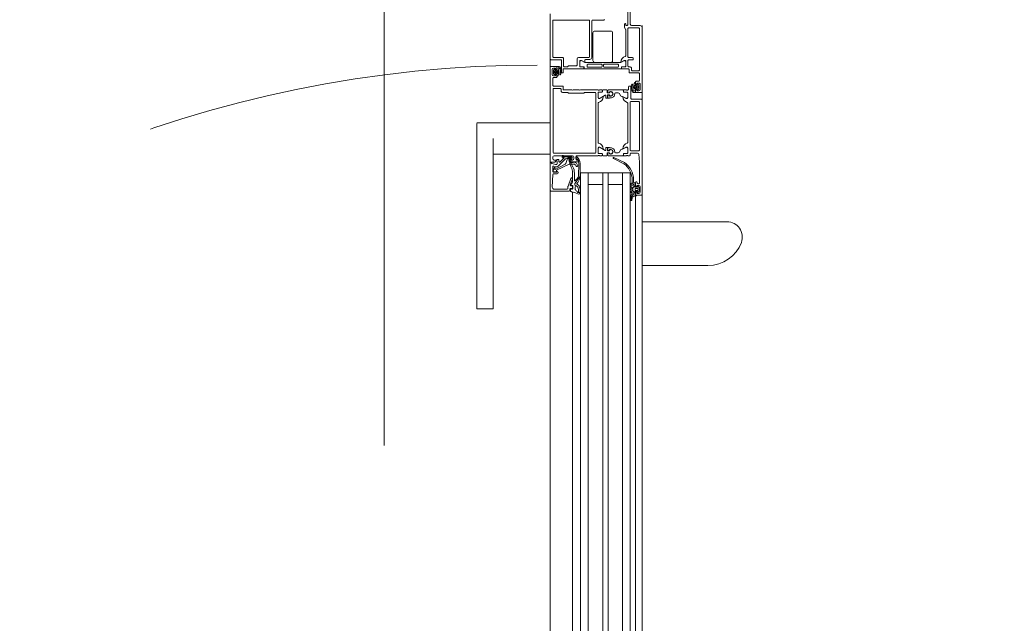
# Model space of a CAD drawing. Header units: centimetres. Extents: x -2424 to 1783, y 5 to 2907.
# Tile 22 of 94: x -604 to -529, y 1481 to 1527. Entities that reach past the tile are written whole.
import ezdxf

# ---------------------------------------------------------------- set-up
doc = ezdxf.new("R2010")
doc.units = ezdxf.units.CM
doc.linetypes.add('Dash', pattern=[60, 30, -30])
doc.linetypes.add('Hidden', pattern=[71.4375, 47.625, -23.8125])
for name, color, linetype, lineweight in [('A-DETL', 90, 'Continuous', 9), ('A-DETL-GENF', 92, 'Continuous', 13), ('A-DOOR', 31, 'Continuous', 13), ('A-DOOR-HDLN', 31, 'Dash', 9)]:
    doc.layers.add(name, color=color, linetype=linetype, lineweight=lineweight)

msp = doc.modelspace()

# ---------------------------------------------------------------- linework, layer by layer
at = {"layer": 'A-DETL', "color": 251, "linetype": 'Hidden', "lineweight": 9}
msp.add_line((-576.623, 1828.326), (-576.623, 1388.826), dxfattribs=at)
at = {"layer": 'A-DETL', "color": 251, "linetype": 'Dash', "lineweight": 9}
for points, knots in [([(-552.773, 2638.575), (-478.908, 2638.575), (-476.079, 2638.575), (-439.123, 2638.575), (-439.123, 2601.619), (-439.123, 2598.79), (-439.123, 2573.539), (-439.123, 1655.824), (-439.123, 1618.868), (-439.123, 1616.04), (-439.123, 1512.359), (-439.123, 1509.531), (-439.123, 1472.575), (-476.079, 1472.575), (-478.908, 1472.575), (-555.623, 1472.575)], [0, 0, 0, 0, 1.242892, 2.082132, 2.921372, 3.63261, 13.975949, 24.692511, 35.163852, 36.732804, 37.928533, 39.497485, 40.336725, 41.175965, 42.450024, 42.450024, 42.450024, 42.450024]), ([(-555.623, 1472.575), (-478.908, 1472.575), (-476.079, 1472.575), (-439.123, 1472.575), (-439.123, 1435.619), (-439.123, 1432.79), (-439.123, 1329.11), (-439.123, 1326.281), (-439.123, 1289.326), (-402.167, 1289.326), (-399.339, 1289.326), (54.377, 1289.326), (347.204, 1289.326), (391.666, 1289.326), (418.55, 1316.21), (413.877, 1393.928), (413.877, 1663.126)], [0, 0, 0, 0, 1.274059, 2.1133, 2.95254, 4.521491, 5.717221, 7.286172, 8.125412, 8.964652, 14.361634, 22.556861, 31.207392, 35.311818, 37.065318, 41.276562, 41.276562, 41.276562, 41.276562])]:
    msp.add_open_spline(points, degree=3, knots=knots, dxfattribs=at)
at = {"layer": 'A-DETL-GENF', "color": 251, "lineweight": 9}
for p, q in [((-563.973, 1430.326), (-563.973, 1527.826)), ((-556.973, 1526.926), (-556.973, 1431.226)), ((-562.269, 1506.826), (-562.269, 1451.326)), ((-561.673, 1506.826), (-561.673, 1451.326)), ((-561.073, 1506.826), (-561.073, 1451.326)), ((-559.973, 1506.826), (-559.973, 1451.326)), ((-559.573, 1506.826), (-559.573, 1451.326)), ((-558.473, 1506.826), (-558.473, 1451.326)), ((-557.873, 1506.826), (-557.873, 1451.326)), ((-557.473, 1506.826), (-557.473, 1451.326))]:
    msp.add_line(p, q, dxfattribs=at)
at = {"layer": 'A-DOOR', "color": 251, "lineweight": 9}
for p, q in [((-557.873, 1527.026), (-557.873, 1528.976)), ((-558.073, 1528.076), (-558.073, 1526.976)), ((-563.973, 1524.376), (-563.973, 1527.576)), ((-563.773, 1524.552), (-563.773, 1527.302)), ((-563.723, 1527.352), (-561.023, 1527.352)), ((-560.973, 1527.302), (-560.973, 1524.552)), ((-560.793, 1527.303), (-560.793, 1524.586)), ((-559.89, 1527.352), (-560.753, 1527.352)), ((-558.323, 1527.026), (-558.323, 1526.837)), ((-558.203, 1526.96), (-558.223, 1527.026)), ((-558.123, 1526.926), (-558.156, 1526.926)), ((-557.123, 1526.926), (-557.773, 1526.926)), ((-560.723, 1526.365), (-560.723, 1524.265)), ((-559.373, 1526.515), (-560.573, 1526.515)), ((-559.223, 1524.265), (-559.223, 1526.365)), ((-558.318, 1526.815), (-558.229, 1526.636)), ((-558.223, 1526.614), (-558.223, 1524.625)), ((-558.053, 1524.546), (-558.053, 1526.706)), ((-558.003, 1526.756), (-557.223, 1526.756)), ((-557.173, 1526.706), (-557.173, 1523.546)), ((-556.973, 1521.876), (-556.973, 1526.776)), ((-563.173, 1524.326), (-563.923, 1524.326)), ((-563.053, 1524.502), (-563.723, 1524.502)), ((-563.123, 1523.376), (-563.123, 1524.276)), ((-562.953, 1523.842), (-562.953, 1524.402)), ((-561.923, 1524.402), (-561.923, 1523.922)), ((-561.023, 1524.502), (-561.823, 1524.502)), ((-561.722, 1524.184), (-561.722, 1523.837)), ((-561.343, 1524.124), (-561.572, 1524.256)), ((-561.343, 1524.286), (-561.343, 1524.149)), ((-558.629, 1524.116), (-561.318, 1524.116)), ((-561.043, 1524.336), (-561.293, 1524.336)), ((-561.165, 1523.936), (-561.165, 1523.806)), ((-560.07, 1523.986), (-561.115, 1523.986)), ((-560.573, 1524.115), (-559.373, 1524.115)), ((-560.02, 1523.806), (-560.02, 1523.936)), ((-559.918, 1523.806), (-559.918, 1523.936)), ((-559.868, 1523.986), (-558.823, 1523.986)), ((-558.773, 1523.936), (-558.773, 1523.806)), ((-558.377, 1524.254), (-558.604, 1524.123)), ((-558.224, 1523.836), (-558.224, 1524.184)), ((-558.053, 1523.846), (-558.053, 1524.276)), ((-557.703, 1524.496), (-558.003, 1524.496)), ((-558.003, 1524.326), (-557.703, 1524.326)), ((-557.653, 1524.376), (-557.653, 1524.446)), ((-563.523, 1523.825), (-563.923, 1523.825)), ((-563.823, 1523.195), (-563.823, 1523.595)), ((-563.721, 1523.247), (-563.721, 1523.543)), ((-563.712, 1523.56), (-563.639, 1523.606)), ((-563.636, 1523.189), (-563.71, 1523.229)), ((-563.651, 1523.485), (-563.581, 1523.485)), ((-563.581, 1523.305), (-563.651, 1523.305)), ((-563.589, 1523.565), (-563.492, 1523.565)), ((-563.492, 1523.224), (-563.587, 1523.224)), ((-563.551, 1523.455), (-563.551, 1523.335)), ((-563.473, 1523.645), (-563.473, 1523.775)), ((-563.473, 1523.015), (-563.473, 1523.145)), ((-563.472, 1523.584), (-563.472, 1523.799)), ((-563.472, 1523.046), (-563.472, 1523.204)), ((-563.251, 1523.22), (-563.24, 1523.246)), ((-563.043, 1523.326), (-563.073, 1523.326)), ((-561.773, 1523.626), (-562.223, 1523.626)), ((-561.701, 1523.646), (-561.746, 1523.646)), ((-561.435, 1523.626), (-561.673, 1523.626)), ((-561.672, 1523.787), (-561.432, 1523.787)), ((-561.405, 1523.754), (-561.405, 1523.656)), ((-561.402, 1523.757), (-561.402, 1523.676)), ((-561.352, 1523.626), (-558.594, 1523.626)), ((-561.115, 1523.756), (-560.07, 1523.756)), ((-558.823, 1523.756), (-559.868, 1523.756)), ((-558.544, 1523.676), (-558.544, 1523.756)), ((-558.541, 1523.754), (-558.541, 1523.656)), ((-558.514, 1523.786), (-558.274, 1523.786)), ((-558.511, 1523.626), (-558.323, 1523.626)), ((-558.296, 1523.646), (-558.251, 1523.646)), ((-558.223, 1523.626), (-558.003, 1523.626)), ((-557.933, 1523.796), (-558.003, 1523.796)), ((-557.953, 1523.576), (-557.953, 1523.376)), ((-557.903, 1523.326), (-557.223, 1523.326)), ((-557.783, 1523.546), (-557.783, 1523.646)), ((-557.223, 1523.496), (-557.733, 1523.496)), ((-557.173, 1523.276), (-557.173, 1522.736)), ((-563.773, 1522.375), (-563.773, 1522.915)), ((-563.723, 1522.965), (-563.523, 1522.965)), ((-563.374, 1523.121), (-563.374, 1523.121)), ((-557.695, 1522.431), (-557.707, 1522.405)), ((-557.572, 1522.529), (-557.572, 1522.53)), ((-557.475, 1522.604), (-557.475, 1522.447)), ((-557.473, 1522.636), (-557.473, 1522.506)), ((-557.455, 1522.427), (-557.359, 1522.427)), ((-557.223, 1522.686), (-557.423, 1522.686)), ((-557.31, 1522.462), (-557.236, 1522.422)), ((-557.225, 1522.404), (-557.225, 1522.108)), ((-557.123, 1522.456), (-557.123, 1522.056)), ((-563.753, 1522.095), (-563.753, 1517.255)), ((-563.043, 1522.325), (-563.723, 1522.325)), ((-563.203, 1522.145), (-563.703, 1522.145)), ((-563.153, 1521.945), (-563.153, 1522.095)), ((-561.773, 1522.025), (-562.223, 1522.025)), ((-560.323, 1522.025), (-561.673, 1522.025)), ((-560.503, 1517.255), (-560.503, 1521.795)), ((-560.322, 1521.814), (-560.322, 1521.467)), ((-560.251, 1522.005), (-560.296, 1522.005)), ((-560.032, 1521.864), (-560.272, 1521.864)), ((-560.035, 1522.025), (-560.223, 1522.025)), ((-560.005, 1521.897), (-560.005, 1521.995)), ((-560.002, 1521.975), (-560.002, 1521.894)), ((-559.664, 1522.025), (-559.952, 1522.025)), ((-559.628, 1521.825), (-559.644, 1522.005)), ((-559.468, 1521.805), (-559.608, 1521.805)), ((-559.598, 1521.645), (-559.468, 1521.645)), ((-559.579, 1521.843), (-559.579, 1522.005)), ((-559.482, 1521.816), (-559.561, 1521.823)), ((-559.559, 1522.025), (-558.444, 1522.025)), ((-559.449, 1521.884), (-559.449, 1521.846)), ((-559.448, 1521.861), (-559.448, 1521.825)), ((-558.793, 1521.805), (-558.984, 1521.805)), ((-558.707, 1521.755), (-558.609, 1521.585)), ((-558.394, 1521.975), (-558.394, 1521.894)), ((-558.391, 1521.995), (-558.391, 1521.897)), ((-558.364, 1521.864), (-558.124, 1521.864)), ((-558.173, 1522.025), (-558.361, 1522.025)), ((-558.361, 1521.867), (-558.123, 1521.867)), ((-558.101, 1522.005), (-558.146, 1522.005)), ((-558.074, 1521.814), (-558.074, 1521.467)), ((-558.053, 1522.025), (-558.073, 1522.025)), ((-558.073, 1521.817), (-558.073, 1521.425)), ((-558.003, 1522.275), (-558.003, 1522.075)), ((-557.873, 1522.325), (-557.953, 1522.325)), ((-557.823, 1521.375), (-557.823, 1522.275)), ((-557.475, 1522.067), (-557.475, 1521.852)), ((-557.473, 1522.006), (-557.473, 1521.876)), ((-557.358, 1522.086), (-557.455, 1522.086)), ((-557.423, 1521.826), (-557.023, 1521.826)), ((-557.395, 1522.196), (-557.395, 1522.316)), ((-557.365, 1522.346), (-557.295, 1522.346)), ((-557.295, 1522.166), (-557.365, 1522.166)), ((-557.235, 1522.091), (-557.308, 1522.045)), ((-560.323, 1518.025), (-560.323, 1521.025)), ((-560.169, 1521.397), (-559.778, 1521.622)), ((-559.748, 1521.604), (-559.748, 1521.415)), ((-559.728, 1521.395), (-559.638, 1521.395)), ((-559.618, 1521.415), (-559.618, 1521.625)), ((-559.579, 1521.415), (-559.579, 1521.608)), ((-559.561, 1521.628), (-559.482, 1521.635)), ((-559.469, 1521.395), (-559.559, 1521.395)), ((-559.449, 1521.605), (-559.449, 1521.567)), ((-559.448, 1521.625), (-559.448, 1521.59)), ((-558.481, 1521.535), (-558.522, 1521.535)), ((-558.227, 1521.397), (-558.456, 1521.529)), ((-558.073, 1521.025), (-558.073, 1518.025)), ((-557.893, 1517.455), (-557.893, 1521.095)), ((-557.843, 1521.145), (-557.223, 1521.145)), ((-557.023, 1521.325), (-557.773, 1521.325)), ((-557.173, 1521.095), (-557.173, 1517.455)), ((-556.973, 1514.075), (-556.973, 1521.275)), ((-568.323, 1519.525), (-569.573, 1519.525)), ((-569.573, 1518.326), (-569.573, 1519.484)), ((-563.973, 1519.525), (-568.323, 1519.525)), ((-569.573, 1506.159), (-569.573, 1518.326)), ((-568.323, 1518.326), (-568.323, 1506.159)), ((-563.703, 1517.205), (-560.553, 1517.205)), ((-560.322, 1517.236), (-560.322, 1517.584)), ((-560.032, 1517.186), (-560.272, 1517.186)), ((-560.169, 1517.654), (-559.778, 1517.429)), ((-560.005, 1517.055), (-560.005, 1517.153)), ((-560.002, 1517.075), (-560.002, 1517.156)), ((-559.748, 1517.447), (-559.748, 1517.635)), ((-559.728, 1517.655), (-559.638, 1517.655)), ((-559.628, 1517.225), (-559.644, 1517.045)), ((-559.618, 1517.635), (-559.618, 1517.425)), ((-559.468, 1517.245), (-559.608, 1517.245)), ((-559.598, 1517.405), (-559.468, 1517.405)), ((-559.579, 1517.635), (-559.579, 1517.443)), ((-559.579, 1517.208), (-559.579, 1517.045)), ((-559.561, 1517.423), (-559.482, 1517.416)), ((-559.482, 1517.235), (-559.561, 1517.228)), ((-559.469, 1517.655), (-559.559, 1517.655)), ((-559.449, 1517.446), (-559.449, 1517.484)), ((-559.449, 1517.167), (-559.449, 1517.205)), ((-559.448, 1517.425), (-559.448, 1517.461)), ((-559.448, 1517.19), (-559.448, 1517.225)), ((-558.793, 1517.245), (-558.984, 1517.245)), ((-558.707, 1517.295), (-558.609, 1517.465)), ((-558.481, 1517.515), (-558.522, 1517.515)), ((-558.227, 1517.654), (-558.456, 1517.522)), ((-558.394, 1517.075), (-558.394, 1517.156)), ((-558.391, 1517.153), (-558.391, 1517.055)), ((-558.364, 1517.186), (-558.124, 1517.186)), ((-558.123, 1517.183), (-558.361, 1517.183)), ((-558.074, 1517.236), (-558.074, 1517.584)), ((-558.073, 1517.625), (-558.073, 1517.233)), ((-557.873, 1517.075), (-557.873, 1517.175)), ((-557.223, 1517.405), (-557.843, 1517.405)), ((-557.823, 1517.225), (-557.316, 1517.225)), ((-568.323, 1517.127), (-563.973, 1517.127)), ((-563.836, 1516.416), (-563.575, 1516.345)), ((-563.773, 1516.795), (-563.773, 1516.925)), ((-563.673, 1517.025), (-563.073, 1517.025)), ((-562.808, 1516.777), (-563.372, 1516.213)), ((-563.32, 1516.7), (-563.31, 1516.574)), ((-563.225, 1516.543), (-562.927, 1516.842)), ((-563.053, 1516.873), (-563.01, 1516.83)), ((-562.982, 1516.859), (-563.026, 1516.903)), ((-562.393, 1516.993), (-563.004, 1516.993)), ((-563, 1516.953), (-562.642, 1516.953)), ((-562.973, 1517.025), (-562.273, 1517.025)), ((-562.931, 1516.874), (-562.969, 1516.908)), ((-562.962, 1516.925), (-562.633, 1516.925)), ((-562.687, 1516.737), (-562.798, 1516.431)), ((-562.45, 1516.835), (-562.667, 1516.835)), ((-562.448, 1516.803), (-562.593, 1516.803)), ((-562.563, 1516.913), (-562.448, 1516.913)), ((-562.562, 1516.885), (-562.45, 1516.885)), ((-562.253, 1516.503), (-562.441, 1516.503)), ((-562.423, 1516.545), (-561.853, 1516.545)), ((-562.173, 1516.925), (-562.173, 1516.795)), ((-562.003, 1516.745), (-562.003, 1516.975)), ((-561.953, 1517.025), (-560.323, 1517.025)), ((-561.853, 1516.695), (-561.953, 1516.695)), ((-561.826, 1515.472), (-561.807, 1516.42)), ((-561.803, 1516.595), (-561.803, 1516.645)), ((-560.296, 1517.045), (-560.251, 1517.045)), ((-560.223, 1517.025), (-560.035, 1517.025)), ((-559.664, 1517.025), (-559.952, 1517.025)), ((-559.559, 1517.025), (-558.444, 1517.025)), ((-559.162, 1516.797), (-558.364, 1516.405)), ((-558.321, 1516.495), (-559.119, 1516.887)), ((-558.361, 1517.025), (-558.173, 1517.025)), ((-558.146, 1517.045), (-558.101, 1517.045)), ((-558.073, 1517.025), (-557.923, 1517.025)), ((-563.773, 1516.178), (-563.773, 1515.825)), ((-563.68, 1516.095), (-563.751, 1515.862)), ((-563.442, 1515.645), (-563.725, 1515.645)), ((-563.516, 1516.175), (-563.71, 1516.226)), ((-563.624, 1516.003), (-563.602, 1516.075)), ((-562.881, 1516.344), (-563.596, 1515.979)), ((-562.273, 1515.087), (-562.273, 1515.736)), ((-562.133, 1515.704), (-562.133, 1515.13)), ((-561.073, 1506.075), (-561.073, 1515.725)), ((-558.473, 1506.075), (-558.473, 1515.725)), ((-563.775, 1515.598), (-563.817, 1514.632)), ((-562.62, 1514.694), (-562.402, 1515.293)), ((-562.276, 1515.258), (-562.446, 1514.793)), ((-562.355, 1515.325), (-562.323, 1515.325)), ((-557.614, 1514.816), (-557.723, 1514.955)), ((-557.623, 1515.005), (-557.623, 1515.201)), ((-557.523, 1514.955), (-557.573, 1514.955)), ((-557.493, 1514.715), (-557.493, 1514.925)), ((-557.473, 1514.985), (-557.473, 1514.705)), ((-557.403, 1515.035), (-557.423, 1515.035)), ((-557.353, 1514.935), (-557.353, 1514.985)), ((-563.973, 1514.375), (-563.973, 1506.075)), ((-562.523, 1514.325), (-563.923, 1514.325)), ((-563.667, 1514.475), (-562.673, 1514.475)), ((-562.623, 1514.525), (-562.623, 1514.676)), ((-562.473, 1514.475), (-562.473, 1514.375)), ((-562.443, 1514.332), (-562.415, 1514.472)), ((-562.323, 1514.525), (-562.423, 1514.525)), ((-562.399, 1514.725), (-562.323, 1514.725)), ((-562.278, 1514.748), (-562.394, 1514.79)), ((-562.382, 1514.496), (-562.292, 1514.484)), ((-562.273, 1514.675), (-562.273, 1514.575)), ((-562.269, 1514.257), (-562.269, 1506.075)), ((-562.258, 1514.514), (-562.258, 1514.719)), ((-562.066, 1514.664), (-562.066, 1514.446)), ((-557.814, 1514.817), (-557.753, 1514.794)), ((-557.753, 1514.717), (-557.814, 1514.694)), ((-557.814, 1514.617), (-557.753, 1514.594)), ((-557.753, 1514.517), (-557.814, 1514.494)), ((-557.814, 1514.417), (-557.753, 1514.394)), ((-557.753, 1514.317), (-557.814, 1514.294)), ((-557.803, 1514.215), (-557.763, 1514.215)), ((-557.673, 1514.341), (-557.673, 1514.565)), ((-557.648, 1514.608), (-557.628, 1514.62)), ((-557.628, 1514.287), (-557.648, 1514.298)), ((-557.603, 1514.663), (-557.603, 1514.785)), ((-557.603, 1514.144), (-557.603, 1514.243)), ((-557.513, 1514.425), (-557.513, 1514.485)), ((-557.363, 1514.615), (-557.493, 1514.615)), ((-557.493, 1514.295), (-557.363, 1514.295)), ((-557.473, 1514.205), (-557.473, 1514.075)), ((-557.463, 1514.535), (-557.333, 1514.535)), ((-557.333, 1514.375), (-557.463, 1514.375)), ((-557.333, 1514.655), (-557.333, 1514.645)), ((-557.333, 1514.265), (-557.333, 1514.255)), ((-557.223, 1514.885), (-557.303, 1514.885)), ((-557.283, 1514.485), (-557.283, 1514.425)), ((-557.178, 1514.573), (-557.282, 1514.677)), ((-557.282, 1514.234), (-557.178, 1514.338)), ((-557.163, 1514.374), (-557.163, 1514.537)), ((-557.123, 1514.655), (-557.123, 1514.255)), ((-557.843, 1513.916), (-557.843, 1513.649)), ((-557.835, 1513.624), (-557.821, 1513.652)), ((-557.764, 1513.641), (-557.736, 1513.785)), ((-557.703, 1514.009), (-557.615, 1514.111)), ((-557.557, 1513.946), (-557.45, 1513.956)), ((-557.473, 1513.959), (-557.473, 1506.075)), ((-557.423, 1514.025), (-557.023, 1514.025)), ((-556.973, 1514.075), (-556.973, 1506.075)), ((-550.5, 1511.993), (-556.973, 1511.993)), ((-556.973, 1508.659), (-551.957, 1508.659)), ((-569.573, 1505.369), (-568.323, 1505.369))]:
    msp.add_line(p, q, dxfattribs=at)
at = {"layer": 'A-DOOR', "color": 251, "lineweight": 9, "flags": 128}
for points in [[(-561.723, 1524.226), (-561.723, 1523.796), (-561.435, 1523.784)], [(-561.364, 1524.137), (-561.603, 1524.276), (-561.673, 1524.276)], [(-558.584, 1524.137), (-558.343, 1524.276), (-558.273, 1524.276)], [(-558.223, 1524.226), (-558.223, 1523.796), (-558.511, 1523.784)], [(-563.973, 1523.775), (-563.973, 1516.525), (-563.633, 1516.525), (-563.523, 1516.635), (-563.523, 1516.695), (-563.673, 1516.695)], [(-563.723, 1523.695), (-563.573, 1523.695), (-563.573, 1523.595), (-563.523, 1523.595)], [(-563.523, 1523.195), (-563.573, 1523.195), (-563.573, 1523.095), (-563.723, 1523.095)], [(-563.497, 1523.481), (-563.472, 1523.535), (-563.424, 1523.523)], [(-563.437, 1523.267), (-563.445, 1523.264), (-563.472, 1523.254), (-563.497, 1523.308)], [(-563.484, 1523.347), (-563.399, 1523.395), (-563.484, 1523.443)], [(-563.452, 1523.819), (-563.351, 1523.819), (-563.33, 1523.816)], [(-563.401, 1523.495), (-563.398, 1523.442), (-563.399, 1523.366), (-563.405, 1523.308)], [(-563.249, 1523.631), (-563.27, 1523.673), (-563.29, 1523.704)], [(-563.251, 1523.787), (-563.242, 1523.779), (-563.205, 1523.714), (-563.183, 1523.666), (-563.165, 1523.614), (-563.149, 1523.563), (-563.139, 1523.509), (-563.135, 1523.455)], [(-562.323, 1523.626), (-562.993, 1523.626), (-562.993, 1523.376)], [(-561.973, 1523.872), (-562.573, 1523.872), (-562.653, 1523.792), (-562.903, 1523.792)], [(-557.51, 1522.384), (-557.502, 1522.387), (-557.475, 1522.397), (-557.45, 1522.343)], [(-557.423, 1522.456), (-557.373, 1522.456), (-557.373, 1522.556), (-557.223, 1522.556)], [(-560.553, 1521.845), (-561.353, 1521.845), (-561.423, 1521.775), (-562.573, 1521.775), (-562.643, 1521.845), (-563.053, 1521.845)], [(-562.323, 1522.025), (-562.993, 1522.025), (-562.993, 1522.275)], [(-560.323, 1521.425), (-560.323, 1521.855), (-560.035, 1521.867)], [(-557.695, 1521.864), (-557.704, 1521.872), (-557.742, 1521.937), (-557.764, 1521.984), (-557.782, 1522.036), (-557.798, 1522.088), (-557.808, 1522.142), (-557.811, 1522.196)], [(-557.697, 1522.02), (-557.677, 1521.978), (-557.657, 1521.947)], [(-557.495, 1521.832), (-557.596, 1521.832), (-557.616, 1521.835)], [(-557.546, 1522.155), (-557.549, 1522.209), (-557.547, 1522.285), (-557.541, 1522.342)], [(-557.462, 1522.304), (-557.547, 1522.256), (-557.462, 1522.208)], [(-557.45, 1522.169), (-557.475, 1522.116), (-557.523, 1522.128)], [(-557.223, 1521.956), (-557.373, 1521.956), (-557.373, 1522.056), (-557.423, 1522.056)], [(-559.964, 1521.514), (-560.203, 1521.375), (-560.273, 1521.375)], [(-559.364, 1521.425), (-559.449, 1521.425), (-559.449, 1521.415)], [(-558.123, 1521.375), (-558.193, 1521.375), (-558.433, 1521.514)], [(-560.035, 1517.183), (-560.311, 1517.183), (-560.323, 1517.625)], [(-560.273, 1517.675), (-560.203, 1517.675), (-559.964, 1517.537)], [(-559.364, 1517.625), (-559.449, 1517.625), (-559.449, 1517.635)], [(-558.433, 1517.537), (-558.193, 1517.675), (-558.123, 1517.675)], [(-563.973, 1514.375), (-563.973, 1516.475), (-563.873, 1516.475), (-563.873, 1516.464)], [(-563.449, 1516.45), (-563.474, 1516.735), (-563.37, 1516.745)], [(-562.537, 1516.577), (-562.563, 1516.723), (-562.442, 1516.723)], [(-562.273, 1516.695), (-562.523, 1516.695), (-562.523, 1516.645)], [(-561.695, 1516.427), (-561.695, 1515.381), (-561.694, 1515.447)], [(-557.217, 1517.133), (-557.173, 1516.525), (-557.173, 1514.935)], [(-563.723, 1515.775), (-563.483, 1515.775), (-563.483, 1515.835), (-563.42, 1515.799)], [(-563.705, 1515.797), (-563.501, 1515.807), (-563.497, 1515.915), (-562.533, 1516.383), (-562.177, 1516.383)], [(-561.673, 1506.075), (-561.673, 1515.725), (-557.873, 1515.725), (-557.873, 1506.075)], [(-561.073, 1514.825), (-559.973, 1514.825), (-559.973, 1515.725), (-559.973, 1506.075)], [(-558.473, 1514.825), (-559.573, 1514.825), (-559.573, 1515.725), (-559.573, 1506.075)], [(-557.723, 1515.191), (-557.723, 1514.955), (-557.823, 1514.89)], [(-557.413, 1513.995), (-557.493, 1513.995), (-557.493, 1514.195)], [(-557.423, 1514.655), (-557.373, 1514.655), (-557.373, 1514.755), (-557.223, 1514.755)], [(-557.223, 1514.155), (-557.373, 1514.155), (-557.373, 1514.255), (-557.423, 1514.255)], [(-569.573, 1505.384), (-569.573, 1505.369), (-569.573, 1505.384), (-569.573, 1505.429), (-569.573, 1505.502), (-569.573, 1505.601), (-569.573, 1505.72), (-569.573, 1505.857), (-569.573, 1506.005), (-569.573, 1506.159)], [(-568.323, 1506.159), (-568.323, 1506.005), (-568.323, 1505.857), (-568.323, 1505.72), (-568.323, 1505.601), (-568.323, 1505.502), (-568.323, 1505.429), (-568.323, 1505.384), (-568.323, 1505.369), (-568.323, 1505.384)]]:
    msp.add_lwpolyline(points, dxfattribs=at)
for points in [[(-563.697, 1523.405), (-563.689, 1523.412), (-563.679, 1523.415), (-563.669, 1523.412), (-563.662, 1523.405), (-563.66, 1523.395), (-563.662, 1523.385), (-563.669, 1523.378), (-563.679, 1523.375), (-563.689, 1523.378), (-563.697, 1523.385), (-563.699, 1523.395)], [(-557.25, 1522.246), (-557.257, 1522.239), (-557.267, 1522.236), (-557.277, 1522.239), (-557.284, 1522.246), (-557.287, 1522.256), (-557.284, 1522.266), (-557.277, 1522.273), (-557.267, 1522.276), (-557.257, 1522.273), (-557.25, 1522.266), (-557.247, 1522.256)], [(-561.876, 1514.98), (-561.701, 1515.349)], [(-562.103, 1514.883), (-562.103, 1514.818)], [(-562.074, 1514.772), (-561.981, 1514.718), (-561.895, 1514.664), (-561.981, 1514.718)], [(-561.8, 1514.753), (-561.925, 1514.858)], [(-561.863, 1514.615), (-561.816, 1514.458)], [(-561.812, 1514.43), (-561.816, 1514.212), (-561.812, 1514.212), (-561.693, 1514.212), (-561.693, 1514.442), (-561.693, 1514.213), (-561.812, 1514.212)], [(-561.698, 1514.476), (-561.762, 1514.695)]]:
    msp.add_lwpolyline(points, close=True, dxfattribs=at)
at = {"layer": 'A-DOOR', "color": 251, "lineweight": 9}
for centre, radius, start, end in [((-563.723, 1527.302), 0.05, 89.99418, 180.00582), ((-561.023, 1527.302), 0.05, 0, 90), ((-560.743, 1527.303), 0.05, 101.55563, 180), ((-559.901, 1527.401), 0.05, 281.55563, 0), ((-558.273, 1527.026), 0.05, 0, 180), ((-558.156, 1526.976), 0.05, 198.316, 270), ((-558.123, 1526.976), 0.05, 269.99915, 0.00435), ((-557.773, 1527.026), 0.1, 180.00247, 269.99709), ((-557.123, 1526.776), 0.15, 359.99952, 90.00165), ((-560.573, 1526.365), 0.15, 89.99848, 180.00152), ((-559.373, 1526.365), 0.15, 0.00185, 89.99815), ((-558.273, 1526.837), 0.05, 180, 206.49171), ((-558.273, 1526.614), 0.05, 0, 26.56913), ((-558.003, 1526.706), 0.05, 90, 180), ((-557.223, 1526.706), 0.05, 0.00277, 89.99723), ((-563.923, 1524.376), 0.05, 180.00031, 269.99969), ((-563.723, 1524.552), 0.05, 180.00061, 269.99939), ((-563.173, 1524.276), 0.05, 359.99929, 90.00071), ((-563.053, 1524.402), 0.1, 359.99956, 90.00087), ((-561.973, 1523.922), 0.05, 269.99913, 0.00612), ((-561.823, 1524.402), 0.1, 90, 180), ((-561.673, 1524.226), 0.05, 90, 180), ((-561.623, 1524.17), 0.1, 58.94746, 171.79028), ((-561.357, 1524.149), 0.0138, 240, 0), ((-561.293, 1524.286), 0.05, 90, 180), ((-561.311, 1524.184), 0.0682, 242.011, 264.09476), ((-561.115, 1523.936), 0.05, 90, 180), ((-561.043, 1524.586), 0.25, 270, 0), ((-561.023, 1524.552), 0.05, 270.0035, 359.9965), ((-560.573, 1524.265), 0.15, 179.99705, 270.00295), ((-560.07, 1523.936), 0.05, 0, 90), ((-559.868, 1523.936), 0.05, 90, 180), ((-559.373, 1524.265), 0.15, 270.00042, 359.99958), ((-558.823, 1523.936), 0.05, 0, 90), ((-558.629, 1524.166), 0.05, 270, 300), ((-558.106, 1524.102), 0.5, 107.74506, 174.36832), ((-558.589, 1524.149), 0.0139, 174.36832, 294.05766), ((-558.323, 1524.17), 0.0999, 8.12743, 122.78156), ((-558.273, 1524.226), 0.05, 359.99882, 90.00118), ((-558.273, 1524.626), 0.05, 287.74506, 359.58247), ((-558.003, 1524.546), 0.05, 179.99958, 270.00042), ((-558.003, 1524.276), 0.05, 90, 180.00175), ((-557.703, 1524.446), 0.05, 0.00612, 89.99825), ((-557.703, 1524.376), 0.05, 269.99213, 0.0035), ((-563.923, 1523.775), 0.05, 90.00331, 179.99669), ((-563.723, 1523.595), 0.1, 90.00281, 179.99719), ((-563.723, 1523.195), 0.1, 180.00059, 269.99941), ((-563.702, 1523.543), 0.0194, 119.71985, 180.64407), ((-563.702, 1523.246), 0.0195, 178.63945, 244.2271), ((-563.898, 1523.395), 0.262, 339.91551, 20.08449), ((-563.629, 1523.588), 0.0204, 348.57017, 120.46005), ((-563.627, 1523.207), 0.0202, 243.80108, 349.32903), ((-563.589, 1523.584), 0.0199, 180.02761, 270.2616), ((-563.587, 1523.203), 0.0203, 90.46853, 179.2437), ((-563.581, 1523.455), 0.03, 359.99981, 89.99943), ((-563.581, 1523.335), 0.03, 269.99885, 359.99981), ((-563.523, 1523.775), 0.05, 0.00152, 89.99848), ((-563.523, 1523.645), 0.05, 269.99794, 0.00031), ((-563.523, 1523.145), 0.05, 0.00004, 89.99996), ((-563.47, 1523.469), 0.03, 154.74609, 240.73672), ((-563.47, 1523.321), 0.03, 119.26328, 204.61526), ((-563.492, 1523.584), 0.0198, 269.35583, 0.06862), ((-563.492, 1523.204), 0.0198, 359.70035, 90.58455), ((-563.452, 1523.799), 0.0198, 88.95061, 179.89982), ((-563.455, 1523.314), 0.05, 291.17651, 354.1559), ((-563.431, 1523.494), 0.03, 3.5065, 76.15393), ((-564.327, 1523.423), 1, 342.46751, 15.19484), ((-563.324, 1523.689), 0.0381, 24.28339, 185.95186), ((-563.369, 1523.587), 0.232, 59.4906, 80.31624), ((-563.22, 1523.205), 0.0351, 154.26692, 334.26692), ((-563.586, 1523.455), 0.38, 359.97663, 27.68358), ((-563.718, 1523.431), 0.513, 338.74465, 2.58871), ((-563.687, 1523.427), 0.552, 334.57396, 2.93684), ((-563.073, 1523.376), 0.05, 179.99301, 270.0035), ((-563.043, 1523.376), 0.05, 269.99126, 0.0035), ((-562.903, 1523.842), 0.05, 180.00437, 269.9965), ((-562.273, 1523.573), 0.0725, 46.39476, 133.60524), ((-561.746, 1523.618), 0.0279, 88.83541, 163.58012), ((-561.711, 1523.796), 0.012, 180, 270), ((-561.672, 1523.837), 0.05, 180, 270.0003), ((-561.7, 1523.618), 0.0279, 16.42459, 91.16287), ((-561.435, 1523.754), 0.03, 0, 90), ((-561.435, 1523.656), 0.03, 270, 0), ((-561.433, 1523.755), 0.0311, 2.05071, 87.94929), ((-561.352, 1523.676), 0.05, 179.99969, 270.00031), ((-561.115, 1523.806), 0.05, 180, 270), ((-560.07, 1523.806), 0.05, 270, 0), ((-559.868, 1523.806), 0.05, 180, 270), ((-558.823, 1523.806), 0.05, 270, 0), ((-558.594, 1523.675), 0.05, 270.00824, 0.98877), ((-558.514, 1523.756), 0.03, 90, 180), ((-558.511, 1523.754), 0.03, 90, 180), ((-558.511, 1523.656), 0.03, 180, 270), ((-558.296, 1523.618), 0.0279, 88.83713, 163.57541), ((-558.274, 1523.836), 0.05, 269.9997, 0.0003), ((-558.25, 1523.618), 0.0279, 16.41988, 91.16459), ((-558.235, 1523.796), 0.012, 270, 0), ((-558.003, 1523.846), 0.05, 179.99738, 270.0035), ((-558.003, 1523.576), 0.05, 359.99825, 89.99913), ((-557.903, 1523.376), 0.05, 180, 270.00175), ((-557.933, 1523.646), 0.15, 359.99854, 90.00029), ((-557.733, 1523.546), 0.05, 179.99825, 270.0035), ((-557.223, 1523.546), 0.05, 270, 0.00175), ((-557.223, 1523.276), 0.05, 0.00094, 89.99906), ((-563.723, 1522.915), 0.05, 90.00107, 179.99893), ((-563.523, 1523.015), 0.05, 269.99973, 0.00027), ((-563.471, 1523.147), 0.101, 269.61173, 344.73461), ((-557.26, 1522.224), 0.552, 154.57396, 182.93684), ((-557.727, 1522.446), 0.0351, 334.26692, 154.26692), ((-557.229, 1522.22), 0.513, 158.74465, 182.58871), ((-556.619, 1522.228), 1, 162.46751, 195.19484), ((-557.475, 1522.504), 0.101, 89.61173, 164.73461), ((-557.455, 1522.447), 0.0198, 179.70035, 270.58455), ((-557.423, 1522.636), 0.05, 90.00094, 179.99906), ((-557.423, 1522.506), 0.05, 180.0035, 269.9965), ((-557.359, 1522.447), 0.0203, 270.46853, 359.2437), ((-557.319, 1522.443), 0.0202, 63.80108, 169.32903), ((-557.245, 1522.404), 0.0195, 358.63945, 64.2271), ((-557.223, 1522.736), 0.05, 270.0035, 359.9965), ((-557.223, 1522.456), 0.1, 0, 90.00044), ((-563.723, 1522.375), 0.05, 179.99969, 270.00074), ((-563.703, 1522.095), 0.05, 89.99929, 179.99983), ((-563.203, 1522.095), 0.05, 359.99892, 90.00036), ((-563.053, 1521.945), 0.1, 179.99988, 270.00012), ((-563.043, 1522.275), 0.05, 359.99957, 90.00131), ((-562.273, 1522.078), 0.0725, 226.3959, 313.60418), ((-561.723, 1522.078), 0.0725, 226.39586, 313.60414), ((-560.553, 1521.795), 0.05, 0.00176, 89.99824), ((-560.297, 1522.033), 0.0279, 196.41988, 271.16459), ((-560.311, 1521.855), 0.012, 90, 180), ((-560.272, 1521.814), 0.05, 89.9997, 180.0003), ((-560.25, 1522.033), 0.0279, 268.83713, 343.57541), ((-560.035, 1521.995), 0.03, 0, 90), ((-560.035, 1521.897), 0.03, 270, 0), ((-560.032, 1521.894), 0.03, 269.99208, 359.99999), ((-559.952, 1521.975), 0.05, 90, 179.99999), ((-559.664, 1522.005), 0.02, 0.11638, 89.88799), ((-559.608, 1521.825), 0.02, 180.11558, 269.88879), ((-559.598, 1521.625), 0.02, 90.10881, 179.89556), ((-559.559, 1522.005), 0.02, 90, 180), ((-559.559, 1521.843), 0.02, 180, 264.99984), ((-559.479, 1521.846), 0.03, 264.99984, 0), ((-559.468, 1521.825), 0.02, 270.11201, 359.88581), ((-559.468, 1521.625), 0.02, 0.11339, 89.8888), ((-559.365, 1521.725), 0.18, 241.91038, 118.08962), ((-559.365, 1521.725), 0.159, 238.48438, 121.51562), ((-559.364, 1521.725), 0.3, 269.99889, 0.00111), ((-558.984, 1521.726), 0.0799, 89.93638, 180.06253), ((-558.793, 1521.705), 0.1, 30.02318, 89.97521), ((-558.444, 1521.975), 0.05, 0, 90), ((-558.364, 1521.894), 0.03, 180, 270), ((-558.361, 1521.995), 0.03, 90, 180), ((-558.361, 1521.897), 0.03, 180, 270), ((-558.147, 1522.033), 0.0279, 196.42459, 271.16287), ((-558.124, 1521.814), 0.05, 359.9997, 90.0003), ((-558.123, 1521.817), 0.05, 0, 90), ((-558.1, 1522.033), 0.0279, 268.83541, 343.58012), ((-558.053, 1522.075), 0.05, 270, 0), ((-557.953, 1522.275), 0.05, 90.00331, 179.99669), ((-557.873, 1522.275), 0.05, 0.00152, 89.99848), ((-557.361, 1522.196), 0.38, 179.97663, 207.68358), ((-557.577, 1522.064), 0.232, 239.4906, 260.31624), ((-557.622, 1521.962), 0.0381, 204.28339, 5.95186), ((-557.516, 1522.157), 0.03, 183.5065, 256.15393), ((-557.492, 1522.337), 0.05, 111.17651, 174.1559), ((-557.495, 1521.852), 0.0198, 268.95061, 359.89982), ((-557.455, 1522.067), 0.0198, 89.35583, 180.06862), ((-557.423, 1522.006), 0.05, 89.99213, 180.00175), ((-557.423, 1521.876), 0.05, 180.0035, 269.9965), ((-557.477, 1522.33), 0.03, 299.26328, 24.61526), ((-557.477, 1522.182), 0.03, 334.74609, 60.73672), ((-557.365, 1522.316), 0.03, 89.99885, 179.99981), ((-557.365, 1522.196), 0.03, 179.99981, 269.99943), ((-557.358, 1522.066), 0.0199, 0.02761, 90.2616), ((-557.318, 1522.062), 0.0204, 168.57017, 300.46005), ((-557.049, 1522.256), 0.262, 159.91551, 200.08449), ((-557.245, 1522.108), 0.0194, 299.71985, 0.64407), ((-557.223, 1522.056), 0.1, 270.0018, 359.9982), ((-557.023, 1521.876), 0.05, 270.00181, 359.99819), ((-560.273, 1521.425), 0.05, 180, 270), ((-560.273, 1521.025), 0.05, 107.74842, 180), ((-560.223, 1521.481), 0.1, 188.18161, 302.72702), ((-560.441, 1521.549), 0.5, 287.74842, 354.37742), ((-559.957, 1521.502), 0.0138, 354.37742, 120), ((-559.768, 1521.604), 0.02, 0, 119.87984), ((-559.728, 1521.415), 0.02, 180.11937, 269.88282), ((-559.638, 1521.415), 0.02, 270.1112, 359.88661), ((-559.559, 1521.608), 0.02, 95.00016, 180), ((-559.559, 1521.415), 0.02, 180, 270), ((-559.479, 1521.605), 0.03, 0, 95.00016), ((-559.469, 1521.415), 0.02, 270, 0), ((-558.522, 1521.635), 0.1, 210.03504, 269.9651), ((-558.481, 1521.485), 0.05, 60, 90), ((-558.439, 1521.502), 0.0138, 60, 185.62258), ((-557.956, 1521.549), 0.5, 185.62258, 252.25158), ((-558.173, 1521.481), 0.1, 237.27298, 351.81839), ((-558.123, 1521.425), 0.05, 270, 0), ((-558.123, 1521.025), 0.05, 0, 72.25158), ((-557.843, 1521.095), 0.05, 90, 180), ((-557.773, 1521.375), 0.05, 179.99973, 270.00027), ((-557.223, 1521.095), 0.05, 0, 90), ((-557.023, 1521.275), 0.05, 0.00152, 89.99848), ((-560.273, 1518.025), 0.05, 180, 252.25158), ((-560.441, 1517.502), 0.5, 5.62258, 72.25158), ((-557.956, 1517.502), 0.5, 107.74842, 174.37742), ((-558.123, 1518.025), 0.05, 287.74842, 0), ((-563.703, 1517.255), 0.05, 180.00035, 269.99965), ((-560.553, 1517.255), 0.05, 270.00035, 359.99965), ((-560.273, 1517.625), 0.05, 90, 180), ((-560.311, 1517.195), 0.012, 180, 270), ((-560.223, 1517.57), 0.1, 57.27298, 171.81839), ((-560.272, 1517.236), 0.05, 179.9997, 270.0003), ((-560.035, 1517.153), 0.03, 0, 90), ((-560.032, 1517.156), 0.03, 0.00001, 90.00792), ((-559.957, 1517.549), 0.0138, 240, 5.62258), ((-559.768, 1517.447), 0.02, 240.12016, 0), ((-559.728, 1517.635), 0.02, 90.11718, 179.88063), ((-559.638, 1517.635), 0.02, 0.11339, 89.8888), ((-559.608, 1517.225), 0.02, 90.11121, 179.88442), ((-559.598, 1517.425), 0.02, 180.10444, 269.89119), ((-559.559, 1517.635), 0.02, 90, 180), ((-559.559, 1517.443), 0.02, 180, 264.99984), ((-559.559, 1517.208), 0.02, 95.00016, 180), ((-559.479, 1517.446), 0.03, 264.99984, 0), ((-559.479, 1517.205), 0.03, 0, 95.00016), ((-559.469, 1517.635), 0.02, 0, 90), ((-559.468, 1517.425), 0.02, 270.1112, 359.88661), ((-559.468, 1517.225), 0.02, 0.11419, 89.88799), ((-559.365, 1517.325), 0.18, 241.91038, 118.08962), ((-559.365, 1517.325), 0.159, 238.48438, 121.51562), ((-559.364, 1517.325), 0.3, 359.99889, 90.00111), ((-558.984, 1517.325), 0.0799, 179.93747, 270.06362), ((-558.793, 1517.346), 0.1, 270.02479, 329.97682), ((-558.522, 1517.415), 0.1, 90.0349, 149.96496), ((-558.481, 1517.565), 0.05, 270, 300), ((-558.439, 1517.549), 0.0138, 174.37742, 300), ((-558.364, 1517.156), 0.03, 90, 180), ((-558.361, 1517.153), 0.03, 90, 180), ((-558.173, 1517.57), 0.1, 8.18161, 122.72702), ((-558.124, 1517.236), 0.05, 269.9997, 0.0003), ((-558.123, 1517.625), 0.05, 0, 90), ((-558.123, 1517.233), 0.05, 270, 0), ((-557.843, 1517.455), 0.05, 180, 270), ((-557.823, 1517.175), 0.05, 90, 180), ((-557.316, 1517.125), 0.1, 4.08556, 90), ((-557.223, 1517.455), 0.05, 270, 0), ((-563.823, 1516.464), 0.05, 180.00014, 255.0029), ((-563.673, 1516.925), 0.1, 90.00061, 179.99895), ((-563.673, 1516.795), 0.1, 180.00115, 269.99885), ((-563.548, 1516.441), 0.1, 254.89129, 5.05338), ((-563.464, 1516.735), 0.01, 90, 185.05338), ((-563.37, 1516.695), 0.05, 4.99977, 89.99983), ((-563.26, 1516.579), 0.05, 184.99862, 315.00005), ((-563.004, 1516.923), 0.07, 90, 225.06081), ((-563.023, 1516.973), 0.0725, 46.39586, 133.60414), ((-563.004, 1516.923), 0.03, 83.07699, 221.53338), ((-562.996, 1516.844), 0.02, 225.01055, 44.98945), ((-562.962, 1516.915), 0.01, 90, 227.85595), ((-562.941, 1516.856), 0.02, 315.01315, 59.98792), ((-562.939, 1516.483), 0.15, 292.90552, 339.99743), ((-562.667, 1516.635), 0.2, 90, 135), ((-562.593, 1516.703), 0.0999, 89.99077, 160.04824), ((-562.646, 1516.903), 0.05, 42.34424, 84.71615), ((-562.632, 1516.894), 0.0316, 30.65703, 91.32908), ((-562.568, 1516.96), 0.0475, 209.45685, 276.0222), ((-562.562, 1516.935), 0.05, 210.65703, 270.00001), ((-562.441, 1516.603), 0.1, 195.00004, 269.99995), ((-561.344, 1516.744), 1.19, 169.25766, 209.97089), ((-562.423, 1516.645), 0.1, 180.00089, 269.99911), ((-562.453, 1516.956), 0.06, 350.15406, 170.15406), ((-562.449, 1516.86), 0.025, 266.4446, 93.5554), ((-562.448, 1516.858), 0.055, 270, 90), ((-562.443, 1516.874), 0.151, 270.28527, 7.17987), ((-561.335, 1516.744), 1.078, 169.20634, 211.43469), ((-562.393, 1516.893), 0.1, 0.0044, 89.99561), ((-562.273, 1516.925), 0.1, 0.00063, 89.99937), ((-562.273, 1516.795), 0.1, 270.00011, 359.99989), ((-562.258, 1516.551), 0.0488, 275.03688, 322.47666), ((-562.187, 1516.484), 0.0491, 83.42048, 129.90141), ((-562.182, 1516.234), 0.299, 3.28676, 90), ((-561.988, 1516.883), 0.05, 56.05867, 234.56142), ((-562.307, 1516.435), 0.5, 358.30742, 54.56142), ((-561.953, 1516.975), 0.05, 89.9998, 180.0002), ((-561.953, 1516.745), 0.05, 179.99951, 270.00049), ((-562.295, 1516.427), 0.6, 0.07484, 56.05867), ((-561.853, 1516.645), 0.05, 0.00078, 89.99922), ((-561.853, 1516.595), 0.05, 270.0013, 359.9987), ((-560.297, 1517.018), 0.0279, 88.83541, 163.58012), ((-560.25, 1517.018), 0.0279, 16.42459, 91.16287), ((-560.035, 1517.055), 0.03, 270, 0), ((-559.952, 1517.075), 0.05, 180.00001, 270), ((-559.664, 1517.045), 0.02, 270.11201, 359.88362), ((-559.559, 1517.045), 0.02, 180, 270), ((-559.14, 1516.842), 0.05, 64.60853, 244.60853), ((-558.444, 1517.075), 0.05, 270, 0), ((-558.361, 1517.055), 0.03, 180, 270), ((-559.267, 1515.152), 1.544, 1.44818, 54.20598), ((-559.267, 1515.15), 1.644, 1.77557, 54.89949), ((-558.147, 1517.018), 0.0279, 88.83713, 163.57541), ((-558.1, 1517.018), 0.0279, 16.41988, 91.16459), ((-557.923, 1517.075), 0.05, 270, 0), ((-563.725, 1515.595), 0.05, 90, 177.54817), ((-563.723, 1516.178), 0.05, 75.0007, 179.99714), ((-563.723, 1515.825), 0.05, 179.99988, 270.00032), ((-563.703, 1515.847), 0.0503, 162.08039, 267.28881), ((-563.64, 1516.089), 0.0402, 339.31803, 170.60215), ((-563.605, 1515.997), 0.02, 163.02519, 297.04947), ((-563.478, 1516.319), 0.15, 255.0002, 315.00079), ((-563.454, 1515.725), 0.0809, 278.81938, 64.9031), ((-563.173, 1515.736), 0.9, 0, 27.3856), ((-563.133, 1515.704), 1, 0, 28.56672), ((-562.195, 1516.183), 0.2, 14.25186, 84.70397), ((-561.943, 1516.247), 0.06, 194.25186, 3.28676), ((-562.355, 1515.275), 0.05, 90, 159.98974), ((-562.573, 1515.087), 0.3, 310.61026, 0), ((-562.323, 1515.275), 0.05, 339.98857, 90), ((-562.103, 1515.13), 0.03, 180, 315.7124), ((-562.045, 1514.879), 0.0588, 152.74383, 175.95013), ((-562.045, 1514.879), 0.0588, 152.74383, 175.95013), ((-548.071, 1504.882), 17.239, 142.20649, 144.44946), ((-548.071, 1504.882), 17.239, 142.20603, 144.44946), ((-563.553, 1516.544), 2.055, 315.7124, 325.88582), ((-561.893, 1514.896), 0.05, 114.97425, 230.12256), ((-561.893, 1514.896), 0.05, 114.97425, 230.12256), ((-561.948, 1515.014), 0.08, 294.97425, 334.68336), ((-561.948, 1515.014), 0.08, 294.97425, 334.68336), ((-561.976, 1515.475), 0.15, 325.88582, 358.87965), ((-561.769, 1515.381), 0.075, 334.68336, 0.07377), ((-561.769, 1515.381), 0.075, 334.68336, 0.07377), ((-557.803, 1514.855), 0.04, 119.9998, 254.99982), ((-557.573, 1515.005), 0.05, 180.00498, 270), ((-557.523, 1514.925), 0.03, 0, 90), ((-557.423, 1514.985), 0.05, 90, 180), ((-557.403, 1514.985), 0.05, 0, 90), ((-557.303, 1514.935), 0.05, 180, 270), ((-557.223, 1514.935), 0.05, 270, 0), ((-563.923, 1514.375), 0.05, 180.00031, 269.99978), ((-563.667, 1514.625), 0.15, 177.54422, 269.98616), ((-562.673, 1514.525), 0.05, 270.00085, 359.99915), ((-562.573, 1514.676), 0.05, 159.98974, 180), ((-562.523, 1514.375), 0.05, 270.00067, 359.99911), ((-562.423, 1514.475), 0.05, 89.99978, 180.00022), ((-562.399, 1514.775), 0.05, 159.98857, 270), ((-562.413, 1514.326), 0.03, 169, 257.61173), ((-561.454, 1518.692), 4.5, 257.61173, 258.43915), ((-562.386, 1514.466), 0.03, 82.78615, 169), ((-562.383, 1514.818), 0.03, 131.08329, 250), ((-563.248, 1515.986), 1.424, 306.39257, 307.65191), ((-562.851, 1512.158), 2.182, 63.3226, 76.89741), ((-562.323, 1514.675), 0.05, 0.00089, 89.99911), ((-562.323, 1514.575), 0.05, 270.00048, 359.9993), ((-562.288, 1514.514), 0.03, 262.78615, 0), ((-562.288, 1514.719), 0.03, 0, 70), ((-562.053, 1514.818), 0.05, 180, 245), ((-562.053, 1514.818), 0.05, 180, 245), ((-562.006, 1514.664), 0.06, 65, 180), ((-562.006, 1514.446), 0.06, 180, 234.99272), ((-562.373, 1513.922), 0.58, 34.99911, 54.99272), ((-561.816, 1514.312), 0.1, 214.99911, 270.12256), ((-561.958, 1514.586), 0.1, 16.57297, 50.41067), ((-561.958, 1514.586), 0.1, 16.57297, 50.41067), ((-561.813, 1514.213), 0.12, 241.19332, 0.12256), ((-561.912, 1514.429), 0.1, 0.41067, 16.57297), ((-561.912, 1514.429), 0.1, 0.41067, 16.57297), ((-561.877, 1514.661), 0.12, 16.28486, 50.12256), ((-561.877, 1514.661), 0.12, 16.28486, 50.12256), ((-561.813, 1514.442), 0.12, 0, 16.28486), ((-561.813, 1514.442), 0.12, 0, 16.28486), ((-561.813, 1514.213), 0.12, 359.60007, 0.12256), ((-561.813, 1514.213), 0.12, 359.60007, 0.12256), ((-557.803, 1514.655), 0.04, 104.9998, 255.0002), ((-557.803, 1514.455), 0.04, 104.99959, 255.00041), ((-557.803, 1514.255), 0.04, 104.99973, 269.99959), ((-557.543, 1513.916), 0.3, 130.31982, 180.00133), ((-557.763, 1514.175), 0.04, 310.32079, 90), ((-557.763, 1514.755), 0.04, 284.9998, 75.0002), ((-557.763, 1514.555), 0.04, 284.9998, 75.0002), ((-557.763, 1514.355), 0.04, 284.99959, 75.00041), ((-557.623, 1514.565), 0.05, 120, 180), ((-557.623, 1514.341), 0.05, 180, 240), ((-557.653, 1514.663), 0.05, 300, 0), ((-557.653, 1514.243), 0.05, 0, 60), ((-557.653, 1514.144), 0.0496, 319.35882, 0), ((-557.653, 1514.785), 0.05, 0, 38.0173), ((-557.493, 1514.665), 0.05, 90, 270), ((-557.493, 1514.245), 0.05, 90, 270), ((-557.463, 1514.485), 0.05, 89.99888, 180.00112), ((-557.463, 1514.425), 0.05, 179.99888, 270.00112), ((-557.423, 1514.705), 0.05, 180, 270), ((-557.423, 1514.205), 0.05, 90, 180), ((-557.363, 1514.645), 0.03, 270, 0), ((-557.363, 1514.265), 0.03, 0, 90), ((-557.303, 1514.655), 0.03, 44.99807, 180.00005), ((-557.333, 1514.485), 0.05, 359.99786, 90.00214), ((-557.333, 1514.425), 0.05, 269.99786, 0.00214), ((-557.303, 1514.255), 0.03, 180.00548, 314.99659), ((-557.223, 1514.655), 0.1, 0, 90), ((-557.223, 1514.255), 0.1, 270, 0), ((-557.213, 1514.537), 0.05, 0, 45.0277), ((-557.213, 1514.374), 0.05, 314.97984, 0), ((-557.803, 1513.649), 0.04, 179.91911, 348.98944), ((-558, 1513.741), 0.2, 333.34521, 0.61887), ((-557.4, 1513.748), 0.4, 139.35882, 180.61887), ((-557.54, 1513.747), 0.2, 94.99525, 168.9975), ((-557.423, 1514.075), 0.05, 180, 270), ((-557.453, 1513.995), 0.04, 274.917, 359.99942), ((-557.023, 1514.075), 0.05, 270, 0), ((-550.5, 1510.831), 1.162, 339.4572, 90), ((-550.5, 1510.831), 1.162, 62.3643, 90), ((-551.957, 1511.377), 2.718, 270, 339.4572)]:
    msp.add_arc(centre, radius, start, end, dxfattribs=at)
at = {"layer": 'A-DOOR-HDLN', "color": 251, "lineweight": 9}
msp.add_arc((-564.973, 1432.826), 91.094, 90, 180, dxfattribs=at)

doc.saveas('drawing.dxf')
